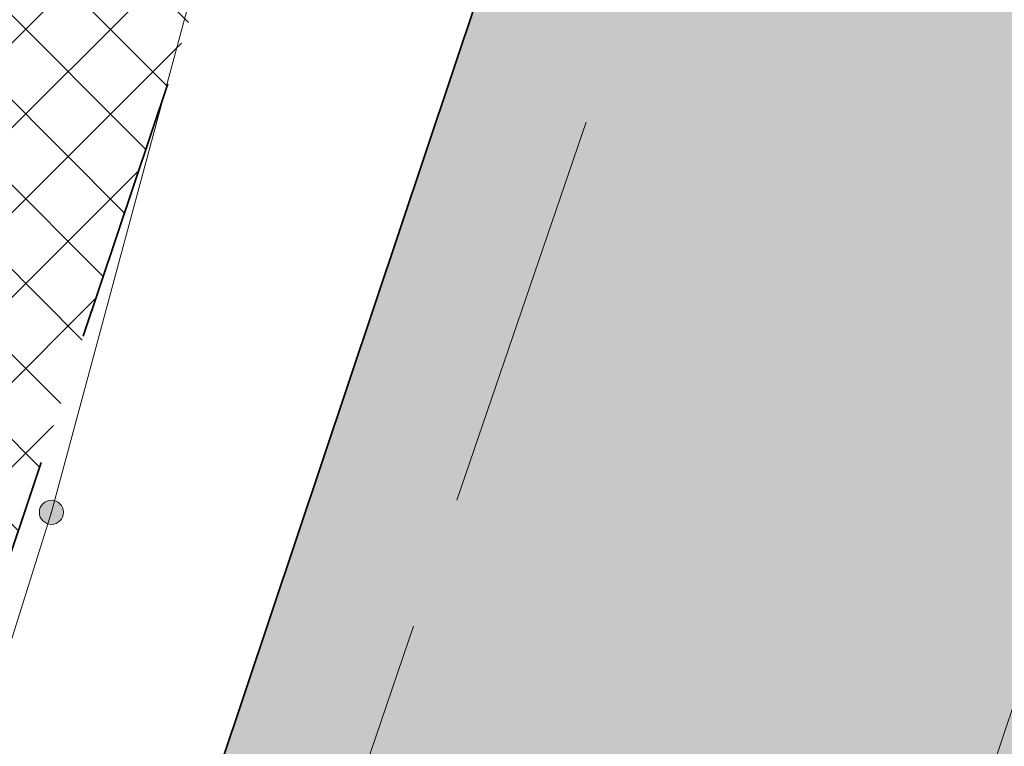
# Model space of a CAD drawing. Header units: metres. Extents: x 6599594 to 6600699, y 5687867 to 5691114.
# Tile 192 of 256: x 6599954.98 to 6599958.68, y 5688882.56 to 5688885.28. Entities that reach past the tile are written whole.
import ezdxf

# ---------------------------------------------------------------- set-up
doc = ezdxf.new("R2010")
doc.units = ezdxf.units.M
doc.header["$MEASUREMENT"] = 0
for name, pattern in [('1', [0]), ('3_EGJE', [2.5, 1.5, -0.3700000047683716, 0.2600001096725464, -0.369999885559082]), ('BUG', [1.5, 1, -0.5]), ('L_0_06', [2, 1.5, -0.5])]:
    doc.linetypes.add(name, pattern=pattern)
doc.layers.get('0').update_dxf_attribs({"color": 253, "linetype": 'CONTINUOUS', "lineweight": 13})
for name, color, linetype, lineweight in [('_kolor chodnik', 50, '1', 5), ('_kolor jezdnia', 4, '1', 0), ('_kolor pobocze', 211, '1', 5), ('_kolor zjazdy kostka', 7, '1', 5), ('_kolor ścieżka @ 1', 10, '1', 0), ('_kraweznik', 7, 'CONTINUOUS', 35), ('_obrzeze', 10, 'BUG', 35), ('_os', 7, '3_EGJE', 13), ('OT_Komunikacja', 7, 'CONTINUOUS', 0), ('pkt_sztuczny_i_naturalny', 7, 'CONTINUOUS', 5)]:
    doc.layers.add(name, color=color, linetype=linetype, lineweight=lineweight)
pattern_1 = [(45, (0, 0), (-0.1414213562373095, 0.1414213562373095), []), (135, (0, 0), (-0.1414213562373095, -0.1414213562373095), [])]

# ---------------------------------------------------------------- blocks, each defined once
blk = doc.blocks.new('169')
at = {"linetype": 'Continuous', "lineweight": 13}
blk.add_hatch(color=0, dxfattribs=at).paths.add_polyline_path([(0, -0.090553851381, 1), (0, 0.090553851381, 1)])
at = {"color": 0, "linetype": 'Continuous', "lineweight": 13}
blk.add_circle((0, 0), 0.090553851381, dxfattribs=at)

msp = doc.modelspace()

# ---------------------------------------------------------------- hatches: boundary and pattern name
at = {"layer": '_kolor chodnik'}
h = msp.add_hatch(dxfattribs=at)
h.set_pattern_fill('ANSI37', color=256, scale=1.6)
h.set_pattern_definition(pattern_1)
h.paths.add_polyline_path([(6599849.938171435, 5688542.085872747), (6599852.232147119, 5688548.938742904), (6599853.573135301, 5688548.489851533), (6599853.827082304, 5688549.248475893), (6599851.793849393, 5688549.929093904), (6599849.895278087, 5688548.982823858), (6599847.823506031, 5688542.793750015)])
edge = h.paths.add_edge_path()
edge.add_line((6600018.106075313, 5689087.454911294), (6600022.42781917, 5689091.229234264))
edge.add_line((6600022.42781917, 5689091.229234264), (6600020.233254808, 5689093.742094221))
edge.add_line((6600020.233254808, 5689093.742094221), (6600017.159471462, 5689091.057656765))
edge.add_arc((6600023.275194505, 5689085.385140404), 8.34143334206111, 137.1531558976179, 148.8016577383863)
edge.add_line((6600016.140105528, 5689089.706021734), (6600018.106075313, 5689087.454911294))
h.paths.add_polyline_path([(6600038.501784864, 5689187.59229436), (6600037.906968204, 5689187.700586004), (6600037.638296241, 5689186.224843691), (6600038.240083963, 5689186.115282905)])
h.paths.add_polyline_path([(6600069.098302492, 5689360.276020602), (6600068.321239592, 5689360.413462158), (6600068.064048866, 5689358.936495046), (6600068.836639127, 5689358.799546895)])
h.paths.add_polyline_path([(6600082.393785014, 5689362.950258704), (6600082.941124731, 5689366.103121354), (6600081.481377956, 5689366.361351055), (6600080.923159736, 5689363.210828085)])
h.paths.add_polyline_path([(6600074.022236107, 5689388.065861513), (6600072.983907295, 5689388.249860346), (6600072.723374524, 5689386.772538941), (6600073.760538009, 5689386.588865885)])
h.paths.add_polyline_path([(6600105.602402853, 5689486.45426531), (6600106.738797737, 5689489.760539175), (6600105.28818975, 5689490.281952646), (6600104.132785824, 5689486.965912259)])
h.paths.add_polyline_path([(6600132.519778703, 5689678.737346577), (6600131.636986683, 5689678.922259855), (6600131.330470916, 5689677.453953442), (6600132.212256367, 5689677.269208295)])
h.paths.add_polyline_path([(6600156.649397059, 5689798.7449027), (6600156.48800471, 5689797.95886096), (6600157.450195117, 5689797.757316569), (6600157.615023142, 5689798.542205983)])
h.paths.add_polyline_path([(6600189.055358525, 5689948.643107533), (6600187.902868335, 5689948.884512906), (6600187.600024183, 5689947.417400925), (6600188.748131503, 5689947.176379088)])
edge = h.paths.add_edge_path()
edge.add_line((6600204.459383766, 5690032.969035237), (6600204.153258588, 5690031.227801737))
edge.add_arc((6600202.328347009, 5690027.299936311), 4.331100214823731, 41.853001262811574, 65.08011546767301, ccw=False)
edge.add_arc((6600032.903931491, 5690051.979071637), 174.020003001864, 352.8070218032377, 353.495463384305)
edge.add_arc((6600202.372679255, 5690027.343587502), 5.999999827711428, 55.12102442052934, 69.64815978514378)
edge = h.paths.add_edge_path()
edge.add_line((6600205.046027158, 5690040.265402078), (6600204.972740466, 5690038.483452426))
edge.add_arc((6600203.986269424, 5690044.401803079), 5.999999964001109, 279.4630688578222, 294.9140560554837)
edge.add_line((6600206.513819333, 5690038.960158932), (6600206.607027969, 5690041.030672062))
edge.add_arc((6600203.986269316, 5690044.401803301), 4.270000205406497, 284.3702444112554, 307.86193139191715, ccw=False)
edge = h.paths.add_edge_path()
edge.add_arc((6600203.547470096, 5690044.558759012), 6.446878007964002, 324.43500910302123, 356.20133685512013, ccw=False)
edge.add_arc((6600203.986269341, 5690044.401803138), 6.000000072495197, 323.2169970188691, 357.4193489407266)
h.paths.add_polyline_path([(6600208.910055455, 5690121.713696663), (6600208.146285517, 5690121.748120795), (6600207.125602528, 5690121.794124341), (6600209.971605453, 5690121.665851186)])
edge = h.paths.add_edge_path()
edge.add_line((6600238.769818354, 5690481.648294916), (6600240.338176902, 5690490.87374652))
edge.add_line((6600240.338176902, 5690490.87374652), (6600241.251295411, 5690510.829461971))
edge.add_line((6600241.251295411, 5690510.829461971), (6600239.524022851, 5690510.928942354))
edge.add_line((6600239.524022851, 5690510.928942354), (6600238.633343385, 5690491.167757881))
edge.add_line((6600238.633343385, 5690491.167757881), (6600234.579716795, 5690467.661262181))
edge.add_line((6600234.579716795, 5690467.661262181), (6600234.449796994, 5690464.966873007))
edge.add_arc((6600242.443669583, 5690464.607462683), 8.001948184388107, 177.4256737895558, 268.2543056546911)
edge.add_line((6600242.199903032, 5690456.609228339), (6600242.216657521, 5690457.359274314))
edge.add_line((6600242.216657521, 5690457.359274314), (6600242.305257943, 5690458.836738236))
edge.add_arc((6600242.444504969, 5690464.607952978), 5.772894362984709, 177.0298084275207, 268.6178439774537, ccw=False)
edge.add_line((6600236.679365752, 5690464.907083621), (6600236.951876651, 5690470.95443634))
edge.add_line((6600236.951876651, 5690470.95443634), (6600238.15078669, 5690478.210832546))
edge.add_line((6600238.15078669, 5690478.210832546), (6600238.769818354, 5690481.648294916))
h.paths.add_polyline_path([(6600238.769818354, 5690481.648294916), (6600238.15078669, 5690478.210832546), (6600239.670056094, 5690477.930590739), (6600240.266710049, 5690481.376366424)])
edge = h.paths.add_edge_path()
edge.add_line((6600223.366500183, 5690460.339976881), (6600223.278629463, 5690457.997544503))
edge.add_arc((6600220.967166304, 5690465.656339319), 7.999999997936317, 286.7940807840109, 300.2738222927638)
edge.add_line((6600225.000231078, 5690458.747331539), (6600225.240084, 5690461.623695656))
edge.add_arc((6600221.105749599, 5690465.648640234), 5.76999998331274, 293.06724424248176, 315.7681070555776, ccw=False)
edge = h.paths.add_edge_path()
edge.add_arc((6600220.025145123, 5690444.676291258), 5.770000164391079, 37.996647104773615, 59.94382588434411, ccw=False)
edge.add_line((6600224.572175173, 5690448.22839199), (6600224.817793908, 5690451.081798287))
edge.add_arc((6600220.025145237, 5690444.676291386), 7.999999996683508, 53.19588653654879, 68.15166733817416)
edge.add_line((6600223.00235276, 5690452.101669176), (6600222.91504296, 5690449.670427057))
edge = h.paths.add_edge_path()
edge.add_arc((6600221.105749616, 5690465.648640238), 7.999999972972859, 328.0222308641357, 357.0132597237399)
edge.add_line((6600229.094882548, 5690465.23180147), (6600229.218816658, 5690467.593604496))
edge.add_line((6600229.218816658, 5690467.593604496), (6600228.218919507, 5690467.645774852))
edge.add_line((6600228.218919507, 5690467.645774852), (6600227.891778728, 5690461.411918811))
h.paths.add_polyline_path([(6600200.980142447, 5690012.236744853), (6600202.317278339, 5690011.956662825), (6600202.522293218, 5690012.935421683), (6600201.182321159, 5690013.216097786)])
h.paths.add_polyline_path([(6600196.457878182, 5689983.98337835), (6600195.202332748, 5689984.246370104), (6600194.899091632, 5689982.777335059), (6600196.150355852, 5689982.515240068)])
edge = h.paths.add_edge_path()
edge.add_line((6600112.305909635, 5689517.991018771), (6600112.691041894, 5689519.807934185))
edge.add_line((6600112.691041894, 5689519.807934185), (6600113.245521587, 5689522.423769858))
edge.add_line((6600113.245521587, 5689522.423769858), (6600111.553124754, 5689522.782507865))
edge.add_line((6600111.553124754, 5689522.782507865), (6600107.405864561, 5689503.21722655))
edge.add_line((6600107.405864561, 5689503.21722655), (6600099.494506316, 5689480.361667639))
edge.add_line((6600099.494506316, 5689480.361667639), (6600099.182814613, 5689478.891218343))
edge.add_arc((6600107.008997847, 5689477.232359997), 8.000059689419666, 168.0325629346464, 257.7529108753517)
edge.add_line((6600105.311960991, 5689469.414366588), (6600105.784990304, 5689471.593619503))
edge.add_arc((6600107.008927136, 5689477.232314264), 5.769999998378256, 168.0321375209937, 257.7533362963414, ccw=False)
edge.add_line((6600101.364343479, 5689478.42879883), (6600101.647245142, 5689479.76342708))
edge.add_line((6600101.647245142, 5689479.76342708), (6600104.132785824, 5689486.965912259))
edge.add_line((6600104.132785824, 5689486.965912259), (6600105.28818975, 5689490.281952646))
edge.add_line((6600105.28818975, 5689490.281952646), (6600108.240043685, 5689498.809726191))
edge.add_line((6600108.240043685, 5689498.809726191), (6600112.305909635, 5689517.991018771))
h.paths.add_polyline_path([(6600136.009573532, 5689645.499114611), (6600138.333647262, 5689645.012304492), (6600138.661671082, 5689646.578318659), (6600134.869459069, 5689647.372651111)])
at = {"layer": '_kolor jezdnia'}
h = msp.add_hatch(dxfattribs=at)
h.set_pattern_fill('ANSI37', color=4, scale=3.5)
h.set_pattern_definition([(45, (0, 0), (-0.3093592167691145, 0.3093592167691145), []), (135, (0, 0), (-0.3093592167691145, -0.3093592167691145), [])])
edge = h.paths.add_edge_path()
edge.add_line((6599833.066047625, 5688539.933393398), (6599850.649511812, 5688527.983462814))
edge.add_arc((6599857.337592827, 5688536.653968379), 10.95025544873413, 169.5012687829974, 232.3548431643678, ccw=False)
edge.add_arc((6599858.085851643, 5688536.618142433), 11.69295282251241, 162.2507788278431, 169.9967502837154, ccw=False)
edge.add_line((6599846.949484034, 5688540.182754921), (6599847.823506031, 5688542.793750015))
edge.add_line((6599847.823506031, 5688542.793750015), (6599849.895278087, 5688548.982823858))
edge.add_line((6599849.895278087, 5688548.982823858), (6599852.434748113, 5688556.56906746))
edge.add_line((6599852.434748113, 5688556.56906746), (6599928.48625871, 5688783.760284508))
edge.add_line((6599928.48625871, 5688783.760284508), (6599931.025728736, 5688791.34652811))
edge.add_line((6599931.025728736, 5688791.34652811), (6599996.657773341, 5688987.411326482))
edge.add_line((6599996.657773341, 5688987.411326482), (6599999.197243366, 5688994.997570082))
edge.add_line((6599999.197243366, 5688994.997570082), (6600021.930100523, 5689062.908193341))
edge.add_line((6600021.930100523, 5689062.908193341), (6600017.620224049, 5689067.371531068))
edge.add_line((6600017.620224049, 5689067.371531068), (6600016.714558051, 5689064.654078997))
edge.add_line((6600016.714558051, 5689064.654078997), (6600012.423620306, 5689051.835617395))
edge.add_line((6600012.423620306, 5689051.835617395), (6600009.884150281, 5689044.249373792))
edge.add_line((6600009.884150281, 5689044.249373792), (6599977.53516164, 5688947.612159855))
edge.add_line((6599977.53516164, 5688947.612159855), (6599974.995691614, 5688940.025916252))
edge.add_line((6599974.995691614, 5688940.025916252), (6599942.096912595, 5688841.746295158))
edge.add_line((6599942.096912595, 5688841.746295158), (6599939.557442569, 5688834.160051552))
edge.add_line((6599939.557442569, 5688834.160051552), (6599882.679288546, 5688664.246042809))
edge.add_line((6599882.679288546, 5688664.246042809), (6599880.139818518, 5688656.659799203))
edge.add_line((6599880.139818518, 5688656.659799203), (6599852.46454386, 5688573.984527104))
edge.add_line((6599852.46454386, 5688573.984527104), (6599842.470137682, 5688544.127903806))
edge.add_arc((6599835.706422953, 5688546.652910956), 7.219660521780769, 248.5480913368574, 339.52856074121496, ccw=False)
h.paths.add_polyline_path([(6600044.653202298, 5689172.271628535), (6600046.276244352, 5689181.431901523), (6600047.759199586, 5689189.801539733), (6600051.0603021, 5689208.432603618), (6600052.368792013, 5689215.817578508), (6600054.808584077, 5689229.587499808), (6600056.11707399, 5689236.972474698), (6600057.346666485, 5689243.912161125), (6600058.655146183, 5689251.297078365), (6600058.831439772, 5689252.292060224), (6600060.098987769, 5689259.445963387), (6600060.139929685, 5689259.677035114), (6600061.407468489, 5689266.830886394), (6600072.329030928, 5689328.470998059), (6600073.637511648, 5689335.855921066), (6600077.337304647, 5689356.73715072), (6600078.820259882, 5689365.106788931), (6600081.142794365, 5689378.214921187), (6600082.538516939, 5689386.092227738), (6600095.187867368, 5689457.483787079), (6600091.082877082, 5689465.8405575), (6600089.043088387, 5689454.328211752), (6600087.870641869, 5689447.711051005), (6600087.560133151, 5689445.958573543), (6600086.562151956, 5689440.326076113), (6600082.433200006, 5689417.022719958), (6600080.95024477, 5689408.65308175), (6600077.202698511, 5689387.502337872), (6600075.719743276, 5689379.132699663), (6600073.469199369, 5689366.430874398), (6600071.986244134, 5689358.061236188), (6600069.98686466, 5689346.776955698), (6600068.591142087, 5689338.899649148), (6600065.559290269, 5689321.78820693), (6600064.163567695, 5689313.910900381), (6600059.719426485, 5689288.828650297), (6600058.323703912, 5689280.951343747), (6600057.563846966, 5689276.662793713), (6600056.168124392, 5689268.785487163), (6600054.804920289, 5689261.091711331), (6600053.409197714, 5689253.21440478), (6600053.264817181, 5689252.399536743), (6600051.869094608, 5689244.522230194), (6600051.183555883, 5689240.653124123), (6600049.787833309, 5689232.775817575), (6600046.593849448, 5689214.749319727), (6600045.198126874, 5689206.872013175), (6600044.41754409, 5689202.466488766), (6600042.934588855, 5689194.096850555), (6600036.429952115, 5689157.38538759), (6600034.946996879, 5689149.01574938), (6600030.579776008, 5689124.367629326), (6600027.529365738, 5689107.151445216), (6600024.895072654, 5689094.014582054), (6600030.583685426, 5689094.264316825), (6600032.945013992, 5689106.191885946), (6600043.170247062, 5689163.901990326)])
edge = h.paths.add_edge_path()
edge.add_line((6600111.106812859, 5689535.144351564), (6600111.256844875, 5689535.85214863))
edge.add_line((6600111.256844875, 5689535.85214863), (6600112.915748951, 5689543.678261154))
edge.add_line((6600112.915748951, 5689543.678261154), (6600117.304772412, 5689564.384094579))
edge.add_line((6600117.304772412, 5689564.384094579), (6600119.067357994, 5689572.699339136))
edge.add_line((6600119.067357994, 5689572.699339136), (6600120.087667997, 5689577.512794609))
edge.add_line((6600120.087667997, 5689577.512794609), (6600121.642890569, 5689584.849775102))
edge.add_line((6600121.642890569, 5689584.849775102), (6600128.436769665, 5689616.900852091))
edge.add_line((6600128.436769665, 5689616.900852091), (6600129.991992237, 5689624.237832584))
edge.add_line((6600129.991992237, 5689624.237832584), (6600132.660554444, 5689636.827148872))
edge.add_line((6600132.660554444, 5689636.827148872), (6600133.208838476, 5689639.444704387))
edge.add_line((6600133.208838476, 5689639.444704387), (6600134.848957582, 5689647.274775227))
edge.add_line((6600134.848957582, 5689647.274775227), (6600138.97649476, 5689666.979995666))
edge.add_line((6600138.97649476, 5689666.979995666), (6600140.51410642, 5689674.320687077))
edge.add_line((6600140.51410642, 5689674.320687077), (6600145.209128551, 5689696.735129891))
edge.add_line((6600145.209128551, 5689696.735129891), (6600146.746740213, 5689704.075821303))
edge.add_line((6600146.746740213, 5689704.075821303), (6600151.462308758, 5689726.588354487))
edge.add_line((6600151.462308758, 5689726.588354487), (6600152.999920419, 5689733.929045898))
edge.add_line((6600152.999920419, 5689733.929045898), (6600155.244070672, 5689744.642813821))
edge.add_line((6600155.244070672, 5689744.642813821), (6600156.781682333, 5689751.983505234))
edge.add_line((6600156.781682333, 5689751.983505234), (6600161.635515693, 5689775.156126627))
edge.add_line((6600161.635515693, 5689775.156126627), (6600163.378142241, 5689783.475576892))
edge.add_line((6600163.378142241, 5689783.475576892), (6600163.850769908, 5689785.731942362))
edge.add_line((6600163.850769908, 5689785.731942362), (6600167.028500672, 5689800.902704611))
edge.add_line((6600167.028500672, 5689800.902704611), (6600179.49088801, 5689860.399222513))
edge.add_line((6600179.49088801, 5689860.399222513), (6600181.233514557, 5689868.718672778))
edge.add_line((6600181.233514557, 5689868.718672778), (6600181.84713393, 5689871.648144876))
edge.add_line((6600181.84713393, 5689871.648144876), (6600183.384745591, 5689878.988836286))
edge.add_line((6600183.384745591, 5689878.988836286), (6600184.935818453, 5689886.393792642))
edge.add_line((6600184.935818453, 5689886.393792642), (6600186.575937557, 5689894.223863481))
edge.add_line((6600186.575937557, 5689894.223863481), (6600194.05133812, 5689929.912074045))
edge.add_line((6600194.05133812, 5689929.912074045), (6600195.691457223, 5689937.742144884))
edge.add_line((6600195.691457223, 5689937.742144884), (6600202.915799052, 5689972.231779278))
edge.add_line((6600202.915799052, 5689972.231779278), (6600204.555918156, 5689980.061850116))
edge.add_line((6600204.555918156, 5689980.061850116), (6600206.062781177, 5689987.255744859))
edge.add_line((6600206.062781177, 5689987.255744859), (6600207.702900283, 5689995.085815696))
edge.add_line((6600207.702900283, 5689995.085815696), (6600210.232559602, 5690007.162628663))
edge.add_line((6600210.232559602, 5690007.162628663), (6600211.694938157, 5690014.144150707))
edge.add_arc((6600028.177652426, 5690052.584442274), 187.5000004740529, 348.1696294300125, 357.4195276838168)
edge.add_line((6600215.487522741, 5690044.142720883), (6600208.310270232, 5690026.480446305))
edge.add_arc((6600032.903933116, 5690051.97907145), 177.2500013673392, 348.1696294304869, 351.7289130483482, ccw=False)
edge.add_line((6600206.38894146, 5690015.640182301), (6600205.966941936, 5690013.625519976))
edge.add_line((6600205.966941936, 5690013.625519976), (6600204.326822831, 5690005.795449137))
edge.add_line((6600204.326822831, 5690005.795449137), (6600197.076961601, 5689971.183982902))
edge.add_line((6600197.076961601, 5689971.183982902), (6600195.334335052, 5689962.864532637))
edge.add_line((6600195.334335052, 5689962.864532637), (6600193.44722506, 5689953.855305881))
edge.add_line((6600193.44722506, 5689953.855305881), (6600191.909227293, 5689946.512771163))
edge.add_line((6600191.909227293, 5689946.512771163), (6600185.496844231, 5689915.899498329))
edge.add_line((6600185.496844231, 5689915.899498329), (6600183.856521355, 5689908.068454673))
edge.add_line((6600183.856521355, 5689908.068454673), (6600182.066605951, 5689899.523243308))
edge.add_line((6600182.066605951, 5689899.523243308), (6600180.32407057, 5689891.204228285))
edge.add_line((6600180.32407057, 5689891.204228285), (6600174.320344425, 5689862.541919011))
edge.add_line((6600174.320344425, 5689862.541919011), (6600172.577809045, 5689854.222903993))
edge.add_line((6600172.577809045, 5689854.222903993), (6600163.663810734, 5689811.666703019))
edge.add_line((6600163.663810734, 5689811.666703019), (6600162.023782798, 5689803.837067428))
edge.add_line((6600162.023782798, 5689803.837067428), (6600160.924220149, 5689798.587659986))
edge.add_line((6600160.924220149, 5689798.587659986), (6600159.279208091, 5689790.734229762))
edge.add_line((6600159.279208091, 5689790.734229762), (6600157.107250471, 5689780.365115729))
edge.add_line((6600157.107250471, 5689780.365115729), (6600155.462238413, 5689772.511685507))
edge.add_line((6600155.462238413, 5689772.511685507), (6600153.380318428, 5689762.572418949))
edge.add_line((6600153.380318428, 5689762.572418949), (6600151.735124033, 5689754.718118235))
edge.add_line((6600151.735124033, 5689754.718118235), (6600148.586504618, 5689739.686336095))
edge.add_line((6600148.586504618, 5689739.686336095), (6600146.885007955, 5689731.563243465))
edge.add_line((6600146.885007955, 5689731.563243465), (6600141.75088822, 5689707.052510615))
edge.add_line((6600141.75088822, 5689707.052510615), (6600140.110896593, 5689699.223048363))
edge.add_line((6600140.110896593, 5689699.223048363), (6600133.483561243, 5689667.583574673))
edge.add_line((6600133.483561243, 5689667.583574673), (6600131.860394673, 5689659.834436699))
edge.add_line((6600131.860394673, 5689659.834436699), (6600131.740984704, 5689659.26436315))
edge.add_line((6600131.740984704, 5689659.26436315), (6600130.117814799, 5689651.515209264))
edge.add_line((6600130.117814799, 5689651.515209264), (6600127.27873359, 5689637.961189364))
edge.add_line((6600127.27873359, 5689637.961189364), (6600126.924568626, 5689636.290366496))
edge.add_line((6600126.924568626, 5689636.290366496), (6600125.166244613, 5689627.995226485))
edge.add_line((6600125.166244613, 5689627.995226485), (6600118.009503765, 5689594.232298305))
edge.add_line((6600118.009503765, 5689594.232298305), (6600116.25117975, 5689585.937158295))
edge.add_line((6600116.25117975, 5689585.937158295), (6600113.665314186, 5689573.737975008))
edge.add_line((6600113.665314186, 5689573.737975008), (6600111.898534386, 5689565.402943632))
edge.add_line((6600111.898534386, 5689565.402943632), (6600104.889982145, 5689532.339115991))
edge.add_line((6600104.889982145, 5689532.339115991), (6600103.22663594, 5689524.492047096))
edge.add_line((6600103.22663594, 5689524.492047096), (6600096.623876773, 5689493.342605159))
edge.add_line((6600096.623876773, 5689493.342605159), (6600094.968986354, 5689485.535427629))
edge.add_line((6600094.968986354, 5689485.535427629), (6600094.300101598, 5689482.379870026))
edge.add_line((6600094.300101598, 5689482.379870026), (6600099.182814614, 5689478.891218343))
edge.add_line((6600099.182814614, 5689478.891218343), (6600099.494506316, 5689480.361667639))
edge.add_line((6600099.494506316, 5689480.361667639), (6600111.106812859, 5689535.144351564))
edge = h.paths.add_edge_path()
edge.add_arc((6600239.213891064, 5690851.400367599), 10.00000000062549, -2.8342403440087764, 76.13703556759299, ccw=False)
edge.add_line((6600249.201658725, 5690850.905901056), (6600249.082723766, 5690848.503524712))
edge.add_line((6600249.082723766, 5690848.503524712), (6600247.016487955, 5690806.767468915))
edge.add_line((6600247.016487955, 5690806.767468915), (6600246.092398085, 5690789.152178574))
edge.add_line((6600246.092398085, 5690789.152178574), (6600233.768116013, 5690572.015170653))
edge.add_line((6600233.768116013, 5690572.015170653), (6600228.959056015, 5690465.296202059))
edge.add_line((6600228.959056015, 5690465.296202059), (6600234.588724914, 5690465.017134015))
edge.add_line((6600234.588724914, 5690465.017134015), (6600239.262540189, 5690571.767576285))
edge.add_line((6600239.262540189, 5690571.767576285), (6600252.50503885, 5690806.400146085))
edge.add_line((6600252.50503885, 5690806.400146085), (6600254.569211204, 5690848.094521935))
edge.add_arc((6600262.559425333, 5690847.6989487), 7.999999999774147, 76.13703557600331, 177.1657596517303, ccw=False)
edge.add_line((6600264.476229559, 5690855.465921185), (6600241.609896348, 5690861.109083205))
edge = h.paths.add_edge_path()
edge.add_line((6600250.031475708, 5690451.625307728), (6600250.231741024, 5690455.772579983))
edge.add_line((6600250.231741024, 5690455.772579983), (6600246.257763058, 5690456.417303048))
edge.add_line((6600246.257763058, 5690456.417303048), (6600242.171761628, 5690456.61060902))
edge.add_arc((6600242.563100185, 5690464.586983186), 7.985968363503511, 176.9123644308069, 267.1911945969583, ccw=False)
edge.add_line((6600234.588724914, 5690465.017134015), (6600228.959056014, 5690465.296202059))
edge.add_arc((6600220.965133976, 5690465.657286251), 8.002072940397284, 267.8289300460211, 357.413716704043, ccw=False)
edge.add_line((6600220.661989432, 5690457.660957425), (6600212.406915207, 5690458.119572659))
edge.add_line((6600212.406915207, 5690458.119572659), (6600208.431872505, 5690457.817501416))
edge.add_line((6600208.431872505, 5690457.817501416), (6600208.233912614, 5690454.548331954))
edge.add_line((6600208.233912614, 5690454.548331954), (6600212.129565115, 5690453.127270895))
edge.add_line((6600212.129565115, 5690453.127270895), (6600218.640548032, 5690452.76554962))
edge.add_line((6600218.640548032, 5690452.76554962), (6600216.486747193, 5690452.885205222))
edge.add_line((6600216.486747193, 5690452.885205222), (6600220.468905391, 5690452.663974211))
edge.add_arc((6600220.025145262, 5690444.676291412), 7.99999997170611, -0.3386579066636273, 86.8201700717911, ccw=False)
edge.add_line((6600228.025005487, 5690444.629006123), (6600227.803602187, 5690439.649256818))
edge.add_line((6600227.803602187, 5690439.649256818), (6600226.885525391, 5690435.936828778))
edge.add_line((6600226.885525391, 5690435.936828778), (6600225.534849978, 5690405.967249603))
edge.add_line((6600225.534849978, 5690405.967249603), (6600226.115199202, 5690402.187514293))
edge.add_line((6600226.115199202, 5690402.187514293), (6600213.445139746, 5690121.008786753))
edge.add_line((6600213.445139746, 5690121.008786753), (6600213.352800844, 5690118.960058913))
edge.add_line((6600213.352800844, 5690118.960058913), (6600209.980184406, 5690044.131649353))
edge.add_arc((6600203.98626942, 5690044.401803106), 5.999999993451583, 257.4162346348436, 357.41934921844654, ccw=False)
edge.add_line((6600202.679069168, 5690038.545931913), (6600201.589735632, 5690033.666039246))
edge.add_line((6600201.589735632, 5690033.666039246), (6600203.67987942, 5690033.199458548))
edge.add_arc((6600202.372679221, 5690027.343587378), 5.999999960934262, -8.27108729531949, 77.41623506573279, ccw=False)
edge.add_line((6600208.310270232, 5690026.480446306), (6600215.487522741, 5690044.142720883))
edge.add_line((6600215.487522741, 5690044.142720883), (6600216.199687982, 5690059.9446614))
edge.add_line((6600216.199687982, 5690059.9446614), (6600216.537356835, 5690067.437056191))
edge.add_line((6600216.537356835, 5690067.437056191), (6600223.893528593, 5690230.66011469))
edge.add_line((6600223.893528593, 5690230.66011469), (6600224.231197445, 5690238.152509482))
edge.add_line((6600224.231197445, 5690238.152509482), (6600233.507835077, 5690443.987992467))
edge.add_arc((6600241.499722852, 5690443.627812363), 7.999999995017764, 87.29208981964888, 177.4195277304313, ccw=False)
edge.add_line((6600241.877677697, 5690451.618879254), (6600246.021541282, 5690451.422886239))
edge.add_line((6600246.021541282, 5690451.422886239), (6600246.427694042, 5690451.44338883))
edge.add_line((6600246.427694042, 5690451.44338883), (6600246.79397003, 5690451.461878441))
edge.add_line((6600246.79397003, 5690451.461878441), (6600250.031475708, 5690451.625307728))
edge = h.paths.add_edge_path()
edge.add_line((6600007.33756506, 5689086.20374581), (6600006.980466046, 5689080.740822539))
edge.add_line((6600006.980466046, 5689080.740822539), (6600007.229745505, 5689080.720859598))
edge.add_line((6600007.229745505, 5689080.720859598), (6600008.093335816, 5689080.601653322))
edge.add_line((6600008.093335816, 5689080.601653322), (6600008.702681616, 5689080.53831051))
edge.add_arc((6600008.140193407, 5689070.554142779), 9.999999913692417, -18.557800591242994, 86.77547804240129, ccw=False)
edge.add_line((6600017.620224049, 5689067.371531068), (6600021.930100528, 5689062.908193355))
edge.add_arc((6599734.83819726, 5689159.011261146), 302.7499967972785, 341.4922000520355, 343.8640860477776)
edge.add_arc((6600034.895369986, 5689072.315877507), 9.581213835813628, 98.63328270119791, 164.5273290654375, ccw=False)
edge.add_line((6600033.457137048, 5689081.788529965), (6600033.832640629, 5689081.798737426))
edge.add_line((6600033.832640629, 5689081.798737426), (6600034.422462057, 5689082.05700874))
edge.add_line((6600034.422462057, 5689082.05700874), (6600036.833623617, 5689082.139040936))
edge.add_line((6600036.833623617, 5689082.139040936), (6600036.730225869, 5689087.148851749))
edge.add_line((6600036.730225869, 5689087.148851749), (6600036.579860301, 5689087.134303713))
edge.add_arc((6600036.479565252, 5689093.136286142), 6.002820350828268, 169.1687651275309, 270.9573417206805, ccw=False)
edge.add_line((6600030.583685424, 5689094.264316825), (6600024.895072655, 5689094.014582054))
edge.add_arc((6600015.200558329, 5689096.162123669), 9.929528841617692, 271.0943432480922, 347.5094668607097, ccw=False)
edge.add_arc((6600014.909438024, 5689089.646776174), 3.446070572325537, 264.4236009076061, 278.0194998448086, ccw=False)
edge.add_line((6600014.574573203, 5689086.217014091), (6600014.299554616, 5689086.232508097))
edge.add_line((6600014.299554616, 5689086.232508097), (6600010.474232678, 5689086.448019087))
edge.add_line((6600010.474232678, 5689086.448019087), (6600007.33756506, 5689086.20374581))
edge = h.paths.add_edge_path()
edge.add_line((6600105.490725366, 5689463.953528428), (6600106.927559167, 5689464.047234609))
edge.add_line((6600106.927559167, 5689464.047234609), (6600107.835, 5689468.66))
edge.add_line((6600107.835, 5689468.66), (6600105.311960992, 5689469.414366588))
edge.add_arc((6600107.008997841, 5689477.232359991), 8.000059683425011, 168.0325628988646, 257.75291091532, ccw=False)
edge.add_line((6600099.182814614, 5689478.891218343), (6600094.300101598, 5689482.379870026))
edge.add_arc((6600586.245114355, 5689378.104238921), 502.8750369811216, 168.032376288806, 169.9522165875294)
edge.add_line((6600091.082877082, 5689465.8405575), (6600095.187867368, 5689457.483787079))
edge.add_arc((6600103.065173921, 5689456.088064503), 8.000000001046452, 77.7533362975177, 169.9524553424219, ccw=False)
edge.add_line((6600104.762140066, 5689463.906012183), (6600105.490725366, 5689463.953528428))
at = {"layer": '_kolor pobocze'}
h = msp.add_hatch(dxfattribs=at)
h.set_pattern_fill('ANSI37', color=256, scale=1.6)
h.set_pattern_definition(pattern_1)
edge = h.paths.add_edge_path()
edge.add_line((6600035.926965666, 5689101.569442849), (6600036.046865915, 5689102.311543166))
edge.add_arc((6600058.171848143, 5689233.778275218), 133.3154772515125, 259.4578941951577, 260.4470163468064, ccw=False)
edge.add_line((6600033.780707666, 5689102.713067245), (6600032.142559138, 5689101.847662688))
edge.add_arc((6599734.838175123, 5689159.011266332), 302.7500195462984, 347.6801154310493, 349.11639019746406, ccw=False)
edge.add_arc((6600036.478170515, 5689093.133441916), 6.000000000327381, 167.68011541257, 271.5571101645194)
edge.add_line((6600036.64121064, 5689087.1356575), (6600036.730491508, 5689087.137804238))
edge.add_line((6600036.730491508, 5689087.137804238), (6600036.712463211, 5689087.887583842))
edge.add_line((6600036.712463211, 5689087.887583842), (6600036.559840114, 5689087.884077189))
edge.add_arc((6600036.482532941, 5689093.14290691), 5.259397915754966, 170.6455005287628, 270.8422131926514, ccw=False)
edge.add_arc((6600545.796425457, 5688991.216220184), 524.6691769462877, 167.9170060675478, 168.7028219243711, ccw=False)
edge.add_line((6600032.751078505, 5689101.044345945), (6600034.011432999, 5689101.917298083))
edge.add_line((6600034.011432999, 5689101.917298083), (6600035.926965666, 5689101.569442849))
edge = h.paths.add_edge_path()
edge.add_line((6600002.828843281, 5688994.032881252), (6600003.066918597, 5688994.74409159))
edge.add_line((6600003.066918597, 5688994.74409159), (6600001.227880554, 5688995.359703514))
edge.add_line((6600001.227880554, 5688995.359703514), (6600000.55876659, 5688996.702196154))
edge.add_line((6600000.55876659, 5688996.702196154), (6600022.641310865, 5689062.67011804))
edge.add_arc((6599734.838193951, 5689159.011262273), 303.5000002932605, 341.4922000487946, 343.8640860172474)
edge.add_arc((6600035.267451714, 5689072.092773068), 9.250000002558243, 91.55711016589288, 163.8640860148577, ccw=False)
edge.add_line((6600035.016098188, 5689081.339357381), (6600036.868703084, 5689081.389717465))
edge.add_line((6600036.868703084, 5689081.389717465), (6600036.850674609, 5689082.139504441))
edge.add_line((6600036.850674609, 5689082.139504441), (6600034.99571817, 5689082.089080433))
edge.add_arc((6600035.267451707, 5689072.092773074), 9.999999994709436, 91.55711014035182, 163.8640860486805)
edge.add_arc((6599734.838192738, 5689159.011262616), 302.7500015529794, 341.4922000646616, 343.8640860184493, ccw=False)
edge.add_line((6600021.930100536, 5689062.908193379), (6599999.748942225, 5688996.645678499))
edge.add_line((6599999.748942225, 5688996.645678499), (6600000.695212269, 5688994.747107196))
edge.add_line((6600000.695212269, 5688994.747107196), (6600002.828843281, 5688994.032881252))
h.paths.add_polyline_path([(6599971.7492186, 5688907.297112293), (6599971.084233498, 5688908.631320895), (6599997.822068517, 5688988.526766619), (6599999.164561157, 5688989.195880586), (6600001.003599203, 5688988.580268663), (6600001.241674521, 5688989.291479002), (6599999.108043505, 5688990.005704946), (6599997.209472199, 5688989.059434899), (6599970.270280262, 5688908.583087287), (6599971.216550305, 5688906.684515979), (6599973.350181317, 5688905.970290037), (6599973.588256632, 5688906.681500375)])
h.paths.add_polyline_path([(6599932.504667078, 5688790.060553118), (6599931.835553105, 5688791.403045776), (6599968.343406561, 5688900.4641754), (6599969.685899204, 5688901.133289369), (6599971.524937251, 5688900.517677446), (6599971.763012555, 5688901.228887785), (6599969.629381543, 5688901.94311373), (6599967.730810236, 5688900.996843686), (6599931.025728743, 5688791.34652811), (6599931.971998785, 5688789.447956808), (6599934.105629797, 5688788.73373086), (6599934.343705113, 5688789.4449412)])
at = {"layer": '_kolor zjazdy kostka'}
h = msp.add_hatch(dxfattribs=at)
h.set_pattern_fill('ANSI37', color=256, scale=1.6)
h.set_pattern_definition(pattern_1)
h.paths.add_polyline_path([(6600244.137440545, 5690813.934732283), (6600242.369522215, 5690814.022127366), (6600242.097568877, 5690808.528921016), (6600243.865482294, 5690808.441426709)])
h.paths.add_polyline_path([(6600247.012128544, 5690806.679412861), (6600247.442736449, 5690815.377295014), (6600247.393289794, 5690814.378518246), (6600247.113277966, 5690808.722537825)])
h.paths.add_polyline_path([(6600242.297085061, 5690788.088808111), (6600240.958726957, 5690788.155683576), (6600240.648818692, 5690782.664569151), (6600241.987258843, 5690782.599147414)])
h.paths.add_polyline_path([(6600245.558275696, 5690780.919298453), (6600246.037231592, 5690789.405686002), (6600244.985820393, 5690788.453468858), (6600244.612601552, 5690781.981345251)])
h.paths.add_polyline_path([(6600241.348405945, 5690723.711515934), (6600242.272017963, 5690722.691689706), (6600242.749709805, 5690731.155680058), (6600241.698138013, 5690730.203317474), (6600241.472690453, 5690726.27550499)])
h.paths.add_polyline_path([(6600225.772794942, 5690394.589141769), (6600224.731429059, 5690393.637598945), (6600224.461246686, 5690387.644646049), (6600225.412923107, 5690386.603142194)])
h.paths.add_polyline_path([(6600223.012390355, 5690333.280720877), (6600223.372595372, 5690341.272607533), (6600222.32835346, 5690340.318436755), (6600222.058239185, 5690334.324941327)])
h.paths.add_polyline_path([(6600215.496388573, 5690166.390602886), (6600215.856593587, 5690174.382489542), (6600214.812834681, 5690173.428760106), (6600214.542018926, 5690167.435062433)])
h.paths.add_polyline_path([(6600212.446537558, 5690121.053392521), (6600213.399499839, 5690120.010473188), (6600213.788744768, 5690128.503024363), (6600212.745135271, 5690127.54943145)])
h.paths.add_polyline_path([(6600209.977420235, 5690121.665589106), (6600210.225142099, 5690127.162117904), (6600207.346107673, 5690127.291879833), (6600207.119593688, 5690121.794395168)])
h.paths.add_polyline_path([(6600207.950178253, 5690070.725854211), (6600204.880846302, 5690070.828947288), (6600204.643784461, 5690065.333808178), (6600207.702521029, 5690065.204598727)])
h.paths.add_polyline_path([(6600200.981479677, 5690012.236464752), (6600199.969248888, 5690007.339980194), (6600201.282587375, 5690007.064882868), (6600202.31726072, 5690011.956666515)])
h.paths.add_polyline_path([(6600193.613960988, 5689970.406358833), (6600192.398010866, 5689970.660657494), (6600191.286205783, 5689965.274578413), (6600192.486379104, 5689965.023185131)])
h.paths.add_polyline_path([(6600189.061271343, 5689948.671423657), (6600189.98413328, 5689953.050774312), (6600188.818902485, 5689953.32186217), (6600187.908781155, 5689948.91282903)])
h.paths.add_polyline_path([(6600180.976201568, 5689915.317449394), (6600179.952861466, 5689910.421322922), (6600181.008474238, 5689910.200199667), (6600182.033843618, 5689915.09540201)])
h.paths.add_polyline_path([(6600176.508279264, 5689893.538690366), (6600177.476023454, 5689893.335973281), (6600178.603605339, 5689898.719146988), (6600177.636002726, 5689898.922290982)])
h.paths.add_polyline_path([(6600179.28182965, 5689859.401159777), (6600180.522246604, 5689860.211927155), (6600181.057490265, 5689860.561775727), (6600183.598022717, 5689860.029600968), (6600184.726606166, 5689865.412570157), (6600182.186324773, 5689865.943033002), (6600181.604764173, 5689866.832779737), (6600181.024456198, 5689867.720610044)])
h.paths.add_polyline_path([(6600160.200810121, 5689810.862606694), (6600159.232772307, 5689811.065842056), (6600158.207991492, 5689806.171529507), (6600159.175735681, 5689805.968812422)])
h.paths.add_polyline_path([(6600156.49391753, 5689797.987177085), (6600155.463416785, 5689793.068691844), (6600156.431160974, 5689792.865974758), (6600157.461419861, 5689797.784520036)])
edge = h.paths.add_edge_path()
edge.add_arc((6600173.111981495, 5689800.679690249), 5.999999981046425, 204.673115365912, 239.5411154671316, ccw=False)
edge.add_arc((6600173.162096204, 5689800.685330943), 6.047914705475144, 168.3203586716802, 204.5234866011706, ccw=False)
edge.add_line((6600167.239404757, 5689801.9096668), (6600163.651667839, 5689784.781499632))
edge.add_arc((6600169.524220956, 5689783.551410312), 5.999999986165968, 139.2146049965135, 168.1696294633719, ccw=False)
edge.add_arc((6600169.524220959, 5689783.551410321), 5.999999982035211, 96.80962310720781, 139.2146050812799, ccw=False)
edge.add_line((6600168.812796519, 5689789.509083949), (6600170.070461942, 5689795.507731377))
h.paths.add_polyline_path([(6600163.526364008, 5689776.866746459), (6600166.051243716, 5689776.337874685), (6600167.179826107, 5689781.720838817), (6600164.653945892, 5689782.249920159), (6600163.941148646, 5689783.340449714), (6600163.493329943, 5689784.025580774), (6600161.750703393, 5689775.706130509), (6600162.438017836, 5689776.155376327)])
h.paths.add_polyline_path([(6600152.614191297, 5689774.643430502), (6600153.639138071, 5689779.536616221), (6600152.646757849, 5689779.744928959), (6600151.646447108, 5689774.846147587)])
h.paths.add_polyline_path([(6600150.121074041, 5689767.466820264), (6600148.177624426, 5689758.16795459), (6600149.115997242, 5689757.971390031), (6600151.066362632, 5689767.268392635)])
h.paths.add_polyline_path([(6600142.970741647, 5689739.332500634), (6600141.888449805, 5689734.142420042), (6600144.036614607, 5689733.695518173), (6600145.123068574, 5689738.882330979)])
h.paths.add_polyline_path([(6600136.256357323, 5689701.052153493), (6600137.154085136, 5689700.864096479), (6600138.287960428, 5689706.274871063), (6600137.386492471, 5689706.464182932)])
h.paths.add_polyline_path([(6600130.081494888, 5689667.099389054), (6600129.212847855, 5689667.281639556), (6600128.083282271, 5689661.898895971), (6600128.953953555, 5689661.716447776)])
h.paths.add_polyline_path([(6600128.397394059, 5689659.030340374), (6600127.554144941, 5689659.207226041), (6600126.49340855, 5689653.810049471), (6600127.269860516, 5689653.647397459)])
h.paths.add_polyline_path([(6600134.990411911, 5689640.633636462), (6600137.30714639, 5689640.148363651), (6600138.339560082, 5689645.040620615), (6600136.015486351, 5689645.500958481), (6600135.435178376, 5689646.388788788), (6600134.8548704, 5689647.276619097), (6600133.214751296, 5689639.446548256), (6600134.102581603, 5689640.026856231)])
h.paths.add_polyline_path([(6600122.164164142, 5689634.294831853), (6600121.024067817, 5689628.914244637), (6600122.015114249, 5689628.705875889), (6600123.155614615, 5689634.086346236)])
h.paths.add_polyline_path([(6600114.54207576, 5689593.450769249), (6600113.493359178, 5689593.398339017), (6600112.364315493, 5689588.045694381), (6600113.29076438, 5689587.54753241)])
h.paths.add_polyline_path([(6600110.194543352, 5689572.941097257), (6600109.20781945, 5689573.148880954), (6600108.067717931, 5689567.768269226), (6600109.05014319, 5689567.535215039)])
h.paths.add_polyline_path([(6600119.083213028, 5689565.540446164), (6600119.089125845, 5689565.542290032), (6600121.462438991, 5689565.065690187), (6600122.598093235, 5689570.447168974), (6600120.229622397, 5689570.949214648), (6600119.651446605, 5689571.8119627), (6600119.073270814, 5689572.727655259), (6600117.310757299, 5689564.412754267)])
h.paths.add_polyline_path([(6600101.698666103, 5689532.937884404), (6600100.730666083, 5689533.141679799), (6600099.694214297, 5689528.250234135), (6600100.669121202, 5689528.045267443)])
h.paths.add_polyline_path([(6600094.064021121, 5689496.827028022), (6600093.080194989, 5689497.033910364), (6600092.036590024, 5689492.143967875), (6600093.038865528, 5689491.933250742)])
h.paths.add_polyline_path([(6600083.709836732, 5689453.74980843), (6600082.738586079, 5689448.336231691), (6600084.647281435, 5689448.027407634), (6600085.606840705, 5689453.416583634)])
h.paths.add_polyline_path([(6600084.434394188, 5689446.82589514), (6600083.348896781, 5689447.018140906), (6600082.567374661, 5689442.58660872), (6600083.649300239, 5689442.394910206)])
h.paths.add_polyline_path([(6600078.04194071, 5689410.721110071), (6600078.996952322, 5689416.137564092), (6600078.054833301, 5689416.304853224), (6600077.111232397, 5689410.886043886)])
h.paths.add_polyline_path([(6600072.911565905, 5689386.768652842), (6600071.960466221, 5689381.312635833), (6600072.800073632, 5689381.16322159), (6600073.766450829, 5689386.590709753)])
h.paths.add_polyline_path([(6600082.887400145, 5689379.432062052), (6600085.278102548, 5689379.03494316), (6600086.160383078, 5689383.956496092), (6600083.759726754, 5689384.355378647), (6600083.152078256, 5689385.224725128), (6600082.544429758, 5689386.094071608), (6600081.148707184, 5689378.216765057), (6600082.018053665, 5689378.824413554)])
h.paths.add_polyline_path([(6600080.731401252, 5689363.247695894), (6600080.041469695, 5689363.369939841), (6600079.433821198, 5689364.239286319), (6600078.8261727, 5689365.1086328), (6600077.343217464, 5689356.73899459), (6600078.212563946, 5689357.346643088), (6600079.081910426, 5689357.954291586), (6600081.429189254, 5689357.564866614), (6600082.388748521, 5689362.980514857)])
h.paths.add_polyline_path([(6600069.104215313, 5689360.304336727), (6600070.063917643, 5689365.720487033), (6600069.2708267, 5689365.861009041), (6600068.327152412, 5689360.441778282)])
h.paths.add_polyline_path([(6600066.550616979, 5689345.891799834), (6600065.546169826, 5689346.069805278), (6600064.677796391, 5689341.145792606), (6600065.678290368, 5689340.968483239)])
h.paths.add_polyline_path([(6600061.138656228, 5689321.077501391), (6600060.270282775, 5689316.15348863), (6600061.250715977, 5689315.979734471), (6600062.127590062, 5689320.902245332)])
h.paths.add_polyline_path([(6600055.325252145, 5689288.11325564), (6600054.456878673, 5689283.189242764), (6600055.410852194, 5689283.020177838), (6600056.283178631, 5689287.917022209)])
h.paths.add_polyline_path([(6600048.045675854, 5689182.819289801), (6600050.371939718, 5689182.407116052), (6600051.31444535, 5689187.67761207), (6600048.980409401, 5689188.064690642), (6600048.372760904, 5689188.934037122), (6600047.765112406, 5689189.803383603), (6600046.306982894, 5689181.603992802), (6600046.972918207, 5689182.069462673)])
h.paths.add_polyline_path([(6600040.943690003, 5689201.374141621), (6600039.339175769, 5689201.66987967), (6600038.429882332, 5689196.244216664), (6600039.984130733, 5689195.958493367)])
h.paths.add_polyline_path([(6600032.993704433, 5689156.473759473), (6600032.278185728, 5689156.600537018), (6600031.299242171, 5689151.188930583), (6600032.034145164, 5689151.058111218)])
h.paths.add_polyline_path([(6600026.309179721, 5689123.603833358), (6600025.417362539, 5689118.683970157), (6600026.271201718, 5689118.532684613), (6600027.143528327, 5689123.456001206)])
h.paths.add_polyline_path([(6600013.302986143, 5689054.462576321), (6600015.842456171, 5689062.048819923), (6600014.576741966, 5689061.417973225), (6600012.672139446, 5689055.728290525)])
h.paths.add_polyline_path([(6599974.547216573, 5688938.686171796), (6599977.086686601, 5688946.272415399), (6599975.820972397, 5688945.641568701), (6599973.916369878, 5688939.951886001)])
h.paths.add_polyline_path([(6599942.102825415, 5688841.748139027), (6599940.837111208, 5688841.117292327), (6599938.932508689, 5688835.427609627), (6599939.563355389, 5688834.161895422)])
h.paths.add_polyline_path([(6599882.685201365, 5688664.247886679), (6599881.419487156, 5688663.617039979), (6599879.514884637, 5688657.927357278), (6599880.145731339, 5688656.661643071)])
h.paths.add_polyline_path([(6599851.799762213, 5688549.930937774), (6599853.832995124, 5688549.250319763), (6599855.42016389, 5688553.991722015), (6599853.386930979, 5688554.672340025), (6599852.913795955, 5688555.621625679), (6599852.440660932, 5688556.570911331), (6599849.901190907, 5688548.984667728)])
h.paths.add_polyline_path([(6600233.581687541, 5690586.458647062), (6600234.520016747, 5690585.337735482), (6600234.976631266, 5690593.428266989), (6600233.922640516, 5690592.499827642)])
h.paths.add_polyline_path([(6600231.72837122, 5690526.750719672), (6600230.676277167, 5690525.793817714), (6600230.420013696, 5690519.782861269), (6600231.363586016, 5690518.655686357)])
h.paths.add_polyline_path([(6600237.577122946, 5690639.505119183), (6600236.516490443, 5690638.540451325), (6600236.176926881, 5690632.541599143), (6600237.1204992, 5690631.41442423)])
h.paths.add_polyline_path([(6600238.927801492, 5690681.139540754), (6600239.8637879, 5690680.021427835), (6600240.320411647, 5690688.112122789), (6600239.268317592, 5690687.155220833)])
h.paths.add_polyline_path([(6600218.12228406, 5690224.814875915), (6600217.079933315, 5690223.86243318), (6600216.809648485, 5690217.865326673), (6600217.762143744, 5690216.822918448)])
h.paths.add_polyline_path([(6600219.363739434, 5690274.535639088), (6600220.31588625, 5690273.493612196), (6600220.675810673, 5690281.480778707), (6600219.633750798, 5690280.528598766)])
h.paths.add_polyline_path([(6600168.759867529, 5689856.554734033), (6600169.729143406, 5689856.3516961), (6600170.857343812, 5689861.737822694), (6600169.889741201, 5689861.940966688)])
h.paths.add_polyline_path([(6600168.841833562, 5689852.115601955), (6600167.871405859, 5689852.319339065), (6600166.844894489, 5689847.425845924), (6600167.816759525, 5689847.221809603)])
at = {"layer": '_kolor ścieżka @ 1'}
h = msp.add_hatch(dxfattribs=at)
h.set_pattern_fill('ANSI37', color=10, scale=1.8)
h.set_pattern_definition([(45, (0, 0), (-0.1590990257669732, 0.1590990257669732), []), (135, (0, 0), (-0.1590990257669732, -0.1590990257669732), [])])
edge = h.paths.add_edge_path()
edge.add_line((6599877.145262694, 5688659.244027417), (6599854.614951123, 5688591.938475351))
edge.add_line((6599854.614951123, 5688591.938475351), (6599854.214414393, 5688589.387325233))
edge.add_line((6599854.214414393, 5688589.387325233), (6599839.435327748, 5688545.233719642))
edge.add_arc((6599834.523035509, 5688547.748213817), 5.518450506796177, 246.51508714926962, 332.8930934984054, ccw=False)
edge.add_line((6599832.323891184, 5688542.686883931), (6599836.925902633, 5688539.594394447))
edge.add_arc((6599835.881373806, 5688546.52869976), 7.012533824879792, 278.5661808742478, 339.9794081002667)
edge.add_line((6599842.470137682, 5688544.127903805), (6599857.359687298, 5688588.607952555))
edge.add_line((6599857.359687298, 5688588.607952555), (6599857.303782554, 5688591.591210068))
edge.add_line((6599857.303782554, 5688591.591210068), (6599879.508971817, 5688657.925513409))
edge.add_line((6599879.508971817, 5688657.925513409), (6599879.193548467, 5688658.558370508))
edge.add_line((6599879.193548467, 5688658.558370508), (6599877.145262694, 5688659.244027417))
h.paths.add_polyline_path([(6599879.193548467, 5688658.558370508), (6599879.508971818, 5688657.925513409), (6599881.413574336, 5688663.615196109), (6599880.780717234, 5688663.299772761), (6599878.732431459, 5688663.985429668), (6599877.145262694, 5688659.244027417)])
h.paths.add_polyline_path([(6599938.92659587, 5688835.425765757), (6599938.611172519, 5688836.058622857), (6599936.562886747, 5688836.744279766), (6599878.732431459, 5688663.985429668), (6599880.780717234, 5688663.299772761), (6599881.413574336, 5688663.615196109)])
h.paths.add_polyline_path([(6599974.364844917, 5688941.291630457), (6599974.049421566, 5688941.924487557), (6599972.001135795, 5688942.610144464), (6599936.562886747, 5688836.744279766), (6599938.611172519, 5688836.058622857), (6599938.92659587, 5688835.425765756)])
h.paths.add_polyline_path([(6599974.049421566, 5688941.924487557), (6599974.364844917, 5688941.291630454), (6600009.253303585, 5689045.515087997), (6600008.937880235, 5689046.147945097), (6600006.889594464, 5689046.833602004), (6599972.001135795, 5688942.610144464)])
h.paths.add_polyline_path([(6600008.937880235, 5689046.147945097), (6600009.253303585, 5689045.515087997), (6600011.157906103, 5689051.204770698), (6600010.525049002, 5689050.889347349), (6600008.476763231, 5689051.575004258), (6600006.889594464, 5689046.833602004)])
edge = h.paths.add_edge_path()
edge.add_arc((6599858.085851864, 5688536.618142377), 11.69295304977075, 162.2507788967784, 169.9967501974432)
edge.add_line((6599846.570656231, 5688538.649255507), (6599849.824991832, 5688528.706403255))
edge.add_line((6599849.824991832, 5688528.706403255), (6599853.13552, 5688528.731057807))
edge.add_line((6599853.13552, 5688528.731057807), (6599849.868997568, 5688538.728963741))
edge.add_line((6599849.868997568, 5688538.728963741), (6599850.886451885, 5688541.768438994))
edge.add_line((6599850.886451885, 5688541.768438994), (6599849.938171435, 5688542.085872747))
edge.add_line((6599849.938171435, 5688542.085872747), (6599847.823506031, 5688542.793750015))
edge.add_line((6599847.823506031, 5688542.793750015), (6599846.949484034, 5688540.182754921))
edge = h.paths.add_edge_path()
edge.add_arc((6600008.743460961, 5689068.123037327), 7.659999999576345, 341.4922000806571, 372.1491631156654)
edge.add_line((6600016.231900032, 5689069.735141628), (6600014.371922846, 5689078.374983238))
edge.add_arc((6600008.140193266, 5689070.554142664), 10.00000004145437, 51.45178747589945, 78.26461791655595)
edge.add_line((6600010.174112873, 5689080.345116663), (6600010.018184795, 5689077.57739322))
edge.add_arc((6600009.814745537, 5689075.098871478), 2.486856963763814, 14.594442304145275, 85.30763078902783, ccw=False)
edge.add_line((6600012.221360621, 5689075.725498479), (6600013.747330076, 5689068.63716722))
edge.add_line((6600013.747330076, 5689068.63716722), (6600013.596857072, 5689066.921144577))
edge.add_line((6600013.596857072, 5689066.921144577), (6600008.476763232, 5689051.575004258))
edge.add_line((6600008.476763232, 5689051.575004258), (6600010.525049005, 5689050.889347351))
edge.add_line((6600010.525049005, 5689050.889347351), (6600011.157906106, 5689051.204770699))
edge.add_line((6600011.157906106, 5689051.204770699), (6600016.007289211, 5689065.69149478))

# ---------------------------------------------------------------- linework, layer by layer
at = {"layer": '_kraweznik'}
msp.add_line((6600016.714558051, 5689064.654078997), (6599842.470137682, 5688544.127903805), dxfattribs=at)
at = {"layer": '_obrzeze'}
msp.add_line((6600016.007289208, 5689065.691494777), (6599857.303782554, 5688591.591210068), dxfattribs=at)
at = {"layer": '_os'}
msp.add_line((6600019.32232929, 5689063.781136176), (6599841.949959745, 5688533.910733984), dxfattribs=at)
at = {"layer": 'OT_Komunikacja', "linetype": 'L_0_06', "flags": 128}
msp.add_lwpolyline([(6599830.381, 5688541.518), (6599832.43, 5688540.17), (6599834.032999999, 5688539.808999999), (6599835.899000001, 5688539.769), (6599838.229, 5688540.283), (6599839.801, 5688541.378), (6599840.957000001, 5688542.641999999), (6599841.946, 5688544.233), (6599842.981, 5688546.463000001), (6599844.54, 5688549.766), (6599847.802, 5688558.673999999), (6599859.215999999, 5688593.004), (6599869.316, 5688623.313), (6599880.054, 5688655.461), (6599887.112, 5688676.928000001), (6599898.514, 5688710.594), (6599908.271, 5688739.608), (6599919.396, 5688772.84), (6599928.325, 5688799.898), (6599938.810999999, 5688831.006), (6599950.421, 5688865.375999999), (6599958.497000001, 5688888.960999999), (6599970.528, 5688925.428), (6599978.860999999, 5688950.605999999), (6599989.609, 5688982.858000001), (6599998.617999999, 5689010.071000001), (6600012.734, 5689051.822999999), (6600018.488999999, 5689069.467), (6600021.036000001, 5689068.575), (6600023.247, 5689067.867), (6600017.518000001, 5689050.600999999), (6600003.368, 5689008.782), (6599994.355999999, 5688981.576999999), (6599983.461999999, 5688948.918999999), (6599975.107999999, 5688923.722000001), (6599962.815999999, 5688887.686), (6599954.794, 5688863.779), (6599943.492999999, 5688829.895), (6599932.869999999, 5688798.349000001), (6599924.065999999, 5688771.694), (6599912.638000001, 5688737.741999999), (6599903.06, 5688709.048), (6599891.75, 5688675.233), (6599884.692999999, 5688654.154), (6599873.725, 5688621.617999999), (6599863.844999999, 5688591.383), (6599852.386, 5688557.182000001), (6599849.157, 5688547.781999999), (6599847.243, 5688541.844999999), (6599846.552, 5688538.332), (6599846.448, 5688536.110000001), (6599846.752000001, 5688533.656), (6599847.53, 5688531.899), (6599849.014000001, 5688530.028), (6599851.005, 5688527.600999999), (6599864.999, 5688518.208), (6599870.235, 5688514.64), (6599868.129999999, 5688511.801), (6599866.941, 5688509.679), (6599847.255, 5688522.615000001), (6599839.452999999, 5688528.171), (6599826.778999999, 5688536.641), (6599806.084999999, 5688550.355000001), (6599808.095, 5688552.987), (6599809.804999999, 5688555.463000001)], close=True, dxfattribs=at)
at = {"layer": 'OT_Komunikacja', "linetype": 'Continuous', "flags": 128}
msp.add_lwpolyline([(6599988.858999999, 5688982.983), (6599978.15, 5688950.756), (6599969.811, 5688925.897), (6599957.353, 5688890.298000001), (6599956.050000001, 5688886.959), (6599955.099000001, 5688883.435), (6599949.588000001, 5688865.914), (6599937.616, 5688830.417)], dxfattribs=at)
at = {"layer": 'pkt_sztuczny_i_naturalny'}
msp.add_point((6599955.099000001, 5688883.435), dxfattribs=at)

# ---------------------------------------------------------------- block references
at = {"layer": 'pkt_sztuczny_i_naturalny', "linetype": 'Continuous', "xscale": 0.5, "yscale": 0.5, "zscale": 0.5}
msp.add_blockref('169', (6599955.099000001, 5688883.435), dxfattribs=at)

doc.saveas('drawing.dxf')
